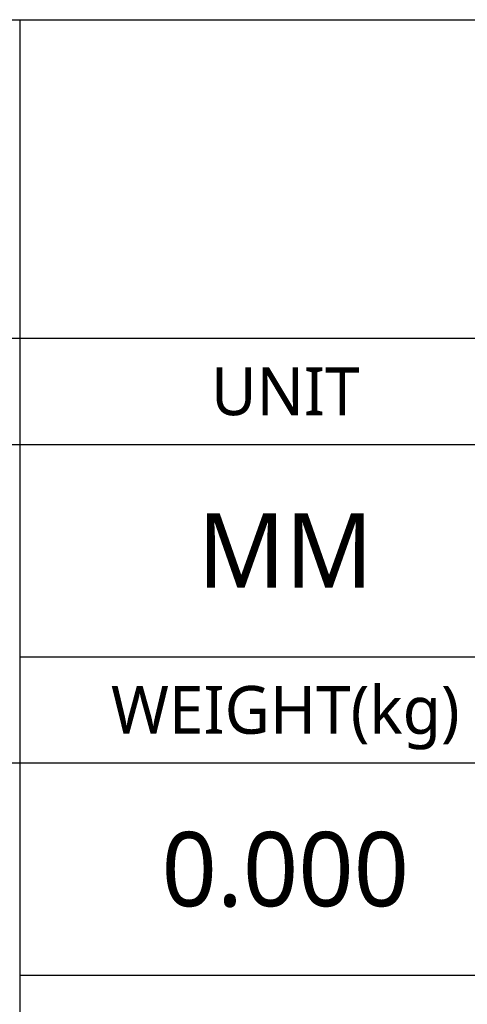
# Model space of a CAD drawing. Header units: millimetres. Extents: x 0 to 1188, y 0 to 840.
# Tile 13 of 38: x 1018 to 1052, y 98 to 172. Entities that reach past the tile are written whole.
import ezdxf

# ---------------------------------------------------------------- set-up
doc = ezdxf.new("R2010")
doc.units = ezdxf.units.MM
doc.header["$LTSCALE"] = 65.34
doc.layers.add('00_TOPRB0700WD-C-FORMAT', color=7, linetype='CONTINUOUS')
doc.styles.add('TEXTSTYLE_2', font='malgun.ttf')

msp = doc.modelspace()

# ---------------------------------------------------------------- linework, layer by layer
at = {"layer": '00_TOPRB0700WD-C-FORMAT', "color": 2, "linetype": 'Continuous'}
for p, q in [((897.999978, 171.999965), (1137.999978, 171.999965)), ((1017.999978, 171.999965), (1017.999978, 39.999965)), ((897.999978, 147.999965), (1137.999978, 147.999965)), ((897.999978, 139.999965), (1137.999978, 139.999965)), ((1017.999978, 123.999965), (1137.999978, 123.999965)), ((897.999978, 115.999965), (1137.999978, 115.999965)), ((1017.999978, 99.999965), (1137.999978, 99.999965))]:
    msp.add_line(p, q, dxfattribs=at)

# ---------------------------------------------------------------- texts
at = {"layer": '00_TOPRB0700WD-C-FORMAT', "color": 2, "linetype": 'Continuous', "attachment_point": 2, "line_spacing_factor": 0.9, "style": 'TEXTSTYLE_2'}
for s, insert, char_height, width in [('UNIT', (1037.999978, 145.799965), 3.6, 11.34666667), ('MM', (1037.999978, 134.799965), 5.6, 14.26962963), ('WEIGHT(kg)', (1037.999978, 121.799965), 3.6, 26.98591146), ('0.000', (1037.999978, 110.799965), 5.6, 18.87407407)]:
    msp.add_mtext(s, dxfattribs=dict(at, insert=insert, char_height=char_height, width=width))

doc.saveas('drawing.dxf')
